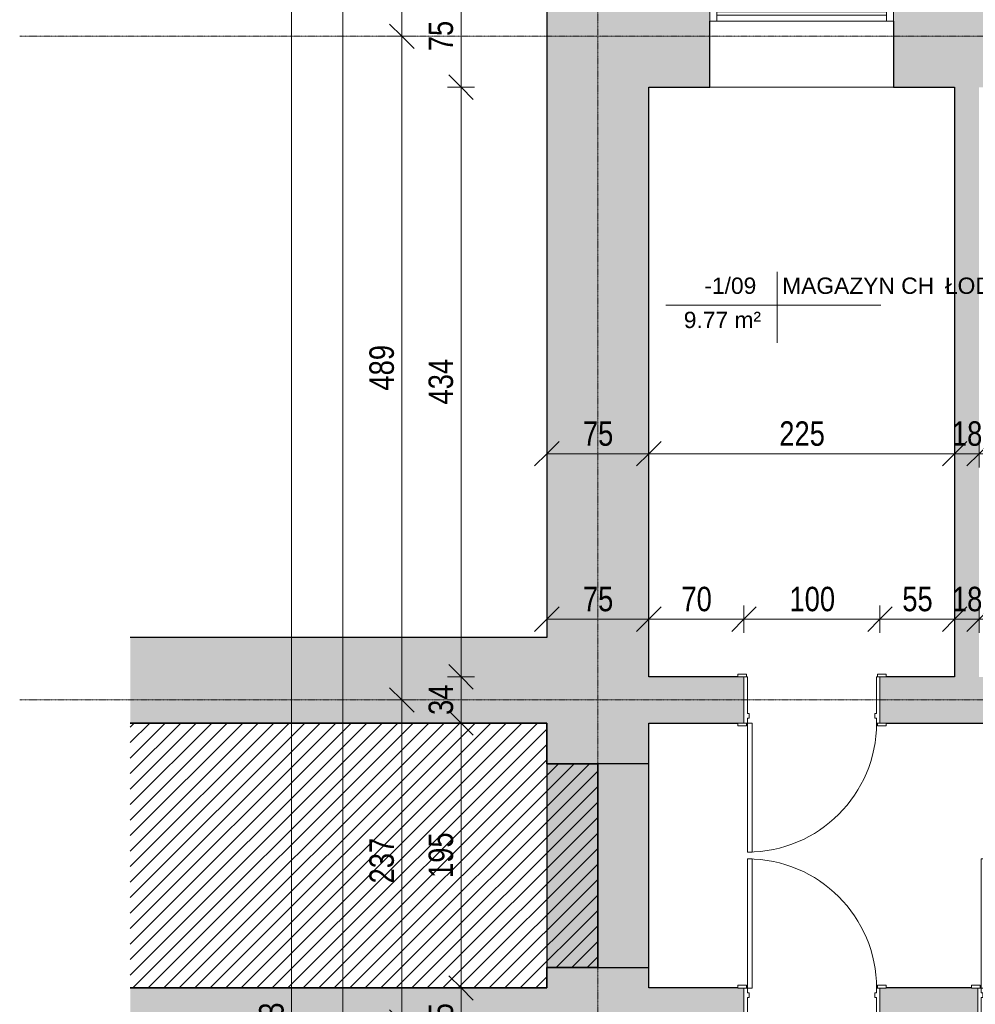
# Model space of a CAD drawing. Header units: centimetres. Extents: x 14733 to 18291, y -10798 to -8444.
# Tile 7 of 25: x 14733 to 15436, y -9593 to -8868. Entities that reach past the tile are written whole.
import ezdxf

# ---------------------------------------------------------------- set-up
doc = ezdxf.new("R2010")
doc.units = ezdxf.units.CM
doc.linetypes.add('Linia siatki', pattern=[0.9925, 0.47, -0.2175, 0.0875, -0.2175])
for name, color, linetype, lineweight in [('A-ANNO-DIMS', 211, 'Continuous', 9), ('A-ANNO-DIMS-100', 211, 'Continuous', 9), ('A-AREA-IDEN', 2, 'Continuous', 9), ('A-DOOR', 31, 'Continuous', 9), ('A-DOOR-FRAM', 31, 'Continuous', 18), ('A-FLOR', 192, 'Continuous', 9), ('A-FLOR-PATT', 8, 'Continuous', 35), ('A-GLAZ', 151, 'Continuous', 9), ('A-WALL', 113, 'Continuous', 9), ('A-WALL-PATT', 111, 'Continuous', 25), ('S-GRID', 1, 'Continuous', 9)]:
    doc.layers.add(name, color=color, linetype=linetype, lineweight=lineweight)
doc.styles.add('Arial_3', font='arial.ttf', dxfattribs={"width": 0.8, "height": 18})
doc.styles.add('Arial_4', font='arial.ttf', dxfattribs={"height": 12})
doc.dimstyles.new('Przekątna_-_1_8_mm_Arial', dxfattribs={"dimscale": 30.48, "dimtxt": 18.364669, "dimasz": 0.590551, "dimexe": 0.328084, "dimexo": 0.0625, "dimgap": 0.016404, "dimtad": 1, "dimdec": 0, "dimdsep": 46, "dimtxsty": 'Arial_3', "dimblk1": 'OBLIQUE', "dimblk2": 'OBLIQUE', "dimsah": 1, "dimcen": 0.09, "dimazin": 0, "dimtfac": 1, "dimtdec": 4, "dimtix": 1, "dimtmove": 0, "dimatfit": 3, "dimfxl": 0.328084, "dimfxlon": 1, "dimtvp": 1, "dimtolj": 1, "dimtzin": 0, "dimarcsym": 2})
doc.dimstyles.new('Przekątna_-_1_8_mm_Arial_1', dxfattribs={"dimscale": 30.48, "dimtxt": 18.364669, "dimasz": 0.590551, "dimexe": 0.328084, "dimexo": 0.0625, "dimgap": 0.016404, "dimtad": 1, "dimdec": 0, "dimdsep": 46, "dimtxsty": 'Arial_3', "dimblk1": 'OBLIQUE', "dimblk2": 'OBLIQUE', "dimsah": 1, "dimcen": 0.09, "dimazin": 0, "dimtfac": 1, "dimtdec": 4, "dimtix": 1, "dimtmove": 0, "dimatfit": 3, "dimfxl": 0.328084, "dimfxlon": 1, "dimtvp": 1, "dimtolj": 1, "dimtzin": 0, "dimarcsym": 2})

# ---------------------------------------------------------------- blocks, each defined once
blk = doc.blocks.new('wewnetrzne dwupanelowe - 900 x 2100mm-408655-1_Poziom piwnicy inwentaryzacja')
at = {"layer": 'A-DOOR', "lineweight": 18}
for p, q in [((47.5, 111.6825), (44, 111.6825)), ((44, 111.6825), (44, 16.6825)), ((47.5, 16.6825), (47.5, 111.6825)), ((44, 16.6825), (47.5, 16.6825))]:
    blk.add_line(p, q, dxfattribs=at)
at = {"layer": 'A-DOOR'}
for p, q in [((-48.135, 18.6825), (-54.635, 18.6825)), ((-54.635, 18.6825), (-54.635, 16.6825)), ((-54.635, 16.6825), (-48.135, 16.6825)), ((-48.135, 16.6825), (-48.135, 18.6825)), ((54.635, 18.6825), (48.135, 18.6825)), ((48.135, 18.6825), (48.135, 16.6825)), ((48.135, 16.6825), (54.635, 16.6825)), ((54.635, 16.6825), (54.635, 18.6825)), ((-48.135, -17.3175), (-54.635, -17.3175)), ((-54.635, -17.3175), (-54.635, -19.3175)), ((-54.635, -19.3175), (-48.135, -19.3175)), ((-48.135, -19.3175), (-48.135, -17.3175)), ((54.635, -17.3175), (48.135, -17.3175)), ((48.135, -17.3175), (48.135, -19.3175)), ((48.135, -19.3175), (54.635, -19.3175)), ((54.635, -19.3175), (54.635, -17.3175))]:
    blk.add_line(p, q, dxfattribs=at)
blk.add_arc((47.5, 16.6825), 95, 90, 180, dxfattribs=at)
at = {"layer": 'A-DOOR-FRAM'}
for p, q in [((-47.5, 16.6825), (-50, 16.6825)), ((-50, 16.6825), (-50, -17.3175)), ((-47.5, 13.1825), (-47.5, 16.6825)), ((47.5, 16.6825), (47.5, 13.1825)), ((50, 16.6825), (47.5, 16.6825)), ((50, -17.3175), (50, 16.6825)), ((-46.23, 13.1825), (-47.5, 13.1825)), ((-47.5, -17.3175), (-47.5, 9.69)), ((-47.5, 9.69), (-46.23, 9.69)), ((-46.23, 9.69), (-46.23, 13.1825)), ((47.5, 13.1825), (46.23, 13.1825)), ((46.23, 13.1825), (46.23, 9.69)), ((46.23, 9.69), (47.5, 9.69)), ((47.5, 9.69), (47.5, -17.3175)), ((-50, -17.3175), (-47.5, -17.3175)), ((47.5, -17.3175), (50, -17.3175))]:
    blk.add_line(p, q, dxfattribs=at)
blk = doc.blocks.new('Aluminum_1 szybowe - Okno w piwnicy 135_145-523481-1_Poziom piwnicy inwentaryzacja')
at = {"layer": 'A-GLAZ', "lineweight": 18}
for p, q in [((-132.08, 25.16), (-137.16, 25.16)), ((-137.16, 25.16), (-137.16, 13.73)), ((-132.08, 13.73), (-132.08, 25.16)), ((-2.16, 25.16), (-7.24, 25.16)), ((-7.24, 25.16), (-7.24, 13.73)), ((-2.16, 13.73), (-2.16, 25.16)), ((-7.24, 20.71), (-132.08, 20.71)), ((-132.08, 20.71), (-132.08, 18.17)), ((-132.08, 18.17), (-7.24, 18.17)), ((-7.24, 18.17), (-7.24, 20.71)), ((-137.16, 13.73), (-132.08, 13.73)), ((-7.24, 13.73), (-2.16, 13.73))]:
    blk.add_line(p, q, dxfattribs=at)
at = {"layer": 'A-GLAZ'}
for p, q in [((-132.08, 25.16), (-7.24, 25.16)), ((-7.24, 13.73), (-132.08, 13.73))]:
    blk.add_line(p, q, dxfattribs=at)
blk = doc.blocks.new('wewnetrzne dwupanelowe - 900 x 2100mm-456959-1_Poziom piwnicy inwentaryzacja')
at = {"layer": 'A-DOOR'}
for p, q in [((-54.635, 24.8175), (-48.135, 24.8175)), ((-54.635, 22.8175), (-54.635, 24.8175)), ((-48.135, 22.8175), (-54.635, 22.8175)), ((-48.135, 24.8175), (-48.135, 22.8175)), ((48.135, 24.8175), (54.635, 24.8175)), ((48.135, 22.8175), (48.135, 24.8175)), ((54.635, 22.8175), (48.135, 22.8175)), ((54.635, 24.8175), (54.635, 22.8175)), ((-54.635, -22.1825), (-48.135, -22.1825)), ((-54.635, -24.1825), (-54.635, -22.1825)), ((-48.135, -24.1825), (-54.635, -24.1825)), ((-48.135, -22.1825), (-48.135, -24.1825)), ((48.135, -22.1825), (54.635, -22.1825)), ((48.135, -24.1825), (48.135, -22.1825)), ((54.635, -24.1825), (48.135, -24.1825)), ((54.635, -22.1825), (54.635, -24.1825))]:
    blk.add_line(p, q, dxfattribs=at)
at = {"layer": 'A-DOOR', "lineweight": 18}
for p, q in [((44, -22.1825), (47.5, -22.1825)), ((44, -117.1825), (44, -22.1825)), ((47.5, -22.1825), (47.5, -117.1825)), ((47.5, -117.1825), (44, -117.1825))]:
    blk.add_line(p, q, dxfattribs=at)
at = {"layer": 'A-DOOR'}
blk.add_arc((47.5, -22.1825), 95, 180, 270, dxfattribs=at)
at = {"layer": 'A-DOOR-FRAM'}
for p, q in [((-50, 22.8175), (-47.5, 22.8175)), ((-50, -22.1825), (-50, 22.8175)), ((-47.5, 22.8175), (-47.5, -15.19)), ((47.5, 22.8175), (50, 22.8175)), ((47.5, -15.19), (47.5, 22.8175)), ((50, 22.8175), (50, -22.1825)), ((-47.5, -15.19), (-46.23, -15.19)), ((-47.5, -18.6825), (-47.5, -22.1825)), ((-46.23, -18.6825), (-47.5, -18.6825)), ((-46.23, -15.19), (-46.23, -18.6825)), ((46.23, -15.19), (47.5, -15.19)), ((46.23, -18.6825), (46.23, -15.19)), ((47.5, -18.6825), (46.23, -18.6825)), ((47.5, -22.1825), (47.5, -18.6825)), ((-47.5, -22.1825), (-50, -22.1825)), ((50, -22.1825), (47.5, -22.1825))]:
    blk.add_line(p, q, dxfattribs=at)
blk = doc.blocks.new('DIMBLOCK57-1_Poziom piwnicy inwentaryzacja')
at = {"layer": 'A-ANNO-DIMS-100'}
for p, q in [((15057.44, -9580.71), (15048.44, -9571.71)), ((15057.44, -9580.71), (15047.44, -9580.71)), ((15057.44, -9625.71), (15057.44, -9580.71)), ((15057.44, -9580.71), (15066.44, -9589.71)), ((15057.44, -9580.71), (15067.44, -9580.71)), ((15057.44, -9625.71), (15048.44, -9616.71)), ((15057.44, -9625.71), (15047.44, -9625.71)), ((15057.44, -9625.71), (15066.44, -9634.71)), ((15057.44, -9625.71), (15067.44, -9625.71))]:
    blk.add_line(p, q, dxfattribs=at)
at = {"layer": 'A-ANNO-DIMS-100', "color": 0, "insert": (15033.57, -9614.23), "char_height": 18, "width": 26.4451, "attachment_point": 1, "rotation": 90, "line_spacing_factor": 0.941778, "style": 'Arial_3'}
blk.add_mtext('45', dxfattribs=at)
blk = doc.blocks.new('_Oblique')
at = {"color": 0, "linetype": 'ByBlock', "lineweight": -2}
blk.add_line((-0.5, -0.5), (0.5, 0.5), dxfattribs=at)
blk = doc.blocks.new('DIMBLOCK58-1_Poziom piwnicy inwentaryzacja')
at = {"layer": 'A-ANNO-DIMS-100'}
for p, q in [((15057.44, -9385.71), (15048.44, -9376.71)), ((15057.44, -9385.71), (15047.44, -9385.71)), ((15057.44, -9580.71), (15057.44, -9385.71)), ((15057.44, -9385.71), (15066.44, -9394.71)), ((15057.44, -9385.71), (15067.44, -9385.71)), ((15057.44, -9580.71), (15048.44, -9571.71)), ((15057.44, -9580.71), (15047.44, -9580.71)), ((15057.44, -9580.71), (15066.44, -9589.71)), ((15057.44, -9580.71), (15067.44, -9580.71))]:
    blk.add_line(p, q, dxfattribs=at)
at = {"layer": 'A-ANNO-DIMS-100', "color": 0, "insert": (15033.57, -9499.74), "char_height": 18, "width": 39.6677, "attachment_point": 1, "rotation": 90, "line_spacing_factor": 0.941778, "style": 'Arial_3'}
blk.add_mtext('195', dxfattribs=at)
blk = doc.blocks.new('DIMBLOCK59-1_Poziom piwnicy inwentaryzacja')
at = {"layer": 'A-ANNO-DIMS-100'}
for p, q in [((15057.44, -9351.71), (15048.44, -9342.71)), ((15057.44, -9351.71), (15047.44, -9351.71)), ((15057.44, -9385.71), (15057.44, -9351.71)), ((15057.44, -9351.71), (15066.44, -9360.71)), ((15057.44, -9351.71), (15067.44, -9351.71)), ((15057.44, -9385.71), (15048.44, -9376.71)), ((15057.44, -9385.71), (15047.44, -9385.71)), ((15057.44, -9385.71), (15066.44, -9394.71)), ((15057.44, -9385.71), (15067.44, -9385.71))]:
    blk.add_line(p, q, dxfattribs=at)
at = {"layer": 'A-ANNO-DIMS-100', "color": 0, "insert": (15033.57, -9379.73), "char_height": 18, "width": 26.4451, "attachment_point": 1, "rotation": 90, "line_spacing_factor": 0.941778, "style": 'Arial_3'}
blk.add_mtext('34', dxfattribs=at)
blk = doc.blocks.new('DIMBLOCK60-1_Poziom piwnicy inwentaryzacja')
at = {"layer": 'A-ANNO-DIMS-100'}
for p, q in [((15057.44, -8917.71), (15048.44, -8908.71)), ((15057.44, -8917.71), (15047.44, -8917.71)), ((15057.44, -9351.71), (15057.44, -8917.71)), ((15057.44, -8917.71), (15066.44, -8926.71)), ((15057.44, -8917.71), (15067.44, -8917.71)), ((15057.44, -9351.71), (15048.44, -9342.71)), ((15057.44, -9351.71), (15047.44, -9351.71)), ((15057.44, -9351.71), (15066.44, -9360.71)), ((15057.44, -9351.71), (15067.44, -9351.71))]:
    blk.add_line(p, q, dxfattribs=at)
at = {"layer": 'A-ANNO-DIMS-100', "color": 0, "insert": (15033.57, -9151.24), "char_height": 18, "width": 39.6677, "attachment_point": 1, "rotation": 90, "line_spacing_factor": 0.941778, "style": 'Arial_3'}
blk.add_mtext('434', dxfattribs=at)
blk = doc.blocks.new('DIMBLOCK61-1_Poziom piwnicy inwentaryzacja')
at = {"layer": 'A-ANNO-DIMS-100'}
for p, q in [((15057.44, -8842.71), (15048.44, -8833.71)), ((15057.44, -8842.71), (15047.44, -8842.71)), ((15057.44, -8917.71), (15057.44, -8842.71)), ((15057.44, -8842.71), (15066.44, -8851.71)), ((15057.44, -8842.71), (15067.44, -8842.71)), ((15057.44, -8917.71), (15048.44, -8908.71)), ((15057.44, -8917.71), (15047.44, -8917.71)), ((15057.44, -8917.71), (15066.44, -8926.71)), ((15057.44, -8917.71), (15067.44, -8917.71))]:
    blk.add_line(p, q, dxfattribs=at)
at = {"layer": 'A-ANNO-DIMS-100', "color": 0, "insert": (15033.57, -8891.23), "char_height": 18, "width": 26.4451, "attachment_point": 1, "rotation": 90, "line_spacing_factor": 0.941778, "style": 'Arial_3'}
blk.add_mtext('75', dxfattribs=at)
blk = doc.blocks.new('DIMBLOCK63-1_Poziom piwnicy inwentaryzacja')
at = {"layer": 'A-ANNO-DIMS-100'}
for p, q in [((15013.9, -8812.71), (15004.9, -8803.71)), ((15013.9, -8812.71), (15003.9, -8812.71)), ((15013.9, -8812.71), (15013.9, -8880.21)), ((15013.9, -8812.71), (15022.9, -8821.71)), ((15013.9, -8812.71), (15023.9, -8812.71)), ((15013.9, -8880.21), (15004.9, -8871.21)), ((15013.9, -8880.21), (15003.9, -8880.21)), ((15013.9, -8880.21), (15022.9, -8889.21)), ((15013.9, -8880.21), (15023.9, -8880.21))]:
    blk.add_line(p, q, dxfattribs=at)
at = {"layer": 'A-ANNO-DIMS-100', "color": 0, "insert": (14990.03, -8857.48), "char_height": 18, "width": 26.4451, "attachment_point": 1, "rotation": 90, "line_spacing_factor": 0.941778, "style": 'Arial_3'}
blk.add_mtext('68', dxfattribs=at)
blk = doc.blocks.new('DIMBLOCK64-1_Poziom piwnicy inwentaryzacja')
at = {"layer": 'A-ANNO-DIMS-100'}
for p, q in [((15013.9, -8880.21), (15004.9, -8871.21)), ((15013.9, -8880.21), (15003.9, -8880.21)), ((15013.9, -8880.21), (15013.9, -9368.71)), ((15013.9, -8880.21), (15022.9, -8889.21)), ((15013.9, -8880.21), (15023.9, -8880.21)), ((15013.9, -9368.71), (15004.9, -9359.71)), ((15013.9, -9368.71), (15003.9, -9368.71)), ((15013.9, -9368.71), (15022.9, -9377.71)), ((15013.9, -9368.71), (15023.9, -9368.71))]:
    blk.add_line(p, q, dxfattribs=at)
at = {"layer": 'A-ANNO-DIMS-100', "color": 0, "insert": (14990.03, -9140.99), "char_height": 18, "width": 39.6677, "attachment_point": 1, "rotation": 90, "line_spacing_factor": 0.941778, "style": 'Arial_3'}
blk.add_mtext('489', dxfattribs=at)
blk = doc.blocks.new('DIMBLOCK65-1_Poziom piwnicy inwentaryzacja')
at = {"layer": 'A-ANNO-DIMS-100'}
for p, q in [((15013.9, -9368.71), (15004.9, -9359.71)), ((15013.9, -9368.71), (15003.9, -9368.71)), ((15013.9, -9368.71), (15013.9, -9605.71)), ((15013.9, -9368.71), (15022.9, -9377.71)), ((15013.9, -9368.71), (15023.9, -9368.71)), ((15013.9, -9605.71), (15004.9, -9596.71)), ((15013.9, -9605.71), (15003.9, -9605.71)), ((15013.9, -9605.71), (15022.9, -9614.71)), ((15013.9, -9605.71), (15023.9, -9605.71))]:
    blk.add_line(p, q, dxfattribs=at)
at = {"layer": 'A-ANNO-DIMS-100', "color": 0, "insert": (14990.03, -9503.74), "char_height": 18, "width": 39.6677, "attachment_point": 1, "rotation": 90, "line_spacing_factor": 0.941778, "style": 'Arial_3'}
blk.add_mtext('237', dxfattribs=at)
blk = doc.blocks.new('DIMBLOCK70-1_Poziom piwnicy inwentaryzacja')
at = {"layer": 'A-ANNO-DIMS-100'}
for p, q in [((14970.61, -8842.71), (14961.61, -8833.71)), ((14970.61, -8842.71), (14960.61, -8842.71)), ((14970.61, -8842.71), (14970.61, -10415.49)), ((14970.61, -8842.71), (14979.61, -8851.71)), ((14970.61, -8842.71), (14980.61, -8842.71)), ((14970.61, -10415.49), (14961.61, -10406.49)), ((14970.61, -10415.49), (14960.61, -10415.49)), ((14970.61, -10415.49), (14979.61, -10424.49)), ((14970.61, -10415.49), (14980.61, -10415.49))]:
    blk.add_line(p, q, dxfattribs=at)
at = {"layer": 'A-ANNO-DIMS-100', "color": 0, "insert": (14946.75, -9651.14), "char_height": 18, "width": 52.8902, "attachment_point": 1, "rotation": 90, "line_spacing_factor": 0.941778, "style": 'Arial_3'}
blk.add_mtext('1573', dxfattribs=at)
blk = doc.blocks.new('DIMBLOCK143-1_Poziom piwnicy inwentaryzacja')
at = {"layer": 'A-ANNO-DIMS-100'}
for p, q in [((15120.62, -9309.28), (15120.62, -9299.28)), ((15120.62, -9309.28), (15129.62, -9300.28)), ((15195.62, -9309.28), (15195.62, -9299.28)), ((15195.62, -9309.28), (15204.62, -9300.28)), ((15120.62, -9309.28), (15111.62, -9318.28)), ((15120.62, -9309.28), (15195.62, -9309.28)), ((15120.62, -9309.28), (15120.62, -9319.28)), ((15195.62, -9309.28), (15186.62, -9318.28)), ((15195.62, -9309.28), (15195.62, -9319.28))]:
    blk.add_line(p, q, dxfattribs=at)
at = {"layer": 'A-ANNO-DIMS-100', "color": 0, "insert": (15147.1, -9285.41), "char_height": 18, "width": 26.4451, "attachment_point": 1, "line_spacing_factor": 0.941778, "style": 'Arial_3'}
blk.add_mtext('75', dxfattribs=at)
blk = doc.blocks.new('DIMBLOCK144-1_Poziom piwnicy inwentaryzacja')
at = {"layer": 'A-ANNO-DIMS-100'}
for p, q in [((15195.62, -9309.28), (15195.62, -9299.28)), ((15195.62, -9309.28), (15204.62, -9300.28)), ((15265.62, -9309.28), (15265.62, -9299.28)), ((15265.62, -9309.28), (15274.62, -9300.28)), ((15195.62, -9309.28), (15186.62, -9318.28)), ((15195.62, -9309.28), (15265.62, -9309.28)), ((15195.62, -9309.28), (15195.62, -9319.28)), ((15265.62, -9309.28), (15256.62, -9318.28)), ((15265.62, -9309.28), (15265.62, -9319.28))]:
    blk.add_line(p, q, dxfattribs=at)
at = {"layer": 'A-ANNO-DIMS-100', "color": 0, "insert": (15219.6, -9285.41), "char_height": 18, "width": 26.4451, "attachment_point": 1, "line_spacing_factor": 0.941778, "style": 'Arial_3'}
blk.add_mtext('70', dxfattribs=at)
blk = doc.blocks.new('DIMBLOCK145-1_Poziom piwnicy inwentaryzacja')
at = {"layer": 'A-ANNO-DIMS-100'}
for p, q in [((15265.62, -9309.28), (15265.62, -9299.28)), ((15265.62, -9309.28), (15274.62, -9300.28)), ((15365.62, -9309.28), (15365.62, -9299.28)), ((15365.62, -9309.28), (15374.62, -9300.28)), ((15265.62, -9309.28), (15256.62, -9318.28)), ((15265.62, -9309.28), (15365.62, -9309.28)), ((15265.62, -9309.28), (15265.62, -9319.28)), ((15365.62, -9309.28), (15356.62, -9318.28)), ((15365.62, -9309.28), (15365.62, -9319.28))]:
    blk.add_line(p, q, dxfattribs=at)
at = {"layer": 'A-ANNO-DIMS-100', "color": 0, "insert": (15299.09, -9285.41), "char_height": 18, "width": 39.6677, "attachment_point": 1, "line_spacing_factor": 0.941778, "style": 'Arial_3'}
blk.add_mtext('100', dxfattribs=at)
blk = doc.blocks.new('DIMBLOCK146-1_Poziom piwnicy inwentaryzacja')
at = {"layer": 'A-ANNO-DIMS-100'}
for p, q in [((15365.62, -9309.28), (15365.62, -9299.28)), ((15365.62, -9309.28), (15374.62, -9300.28)), ((15420.62, -9309.28), (15420.62, -9299.28)), ((15420.62, -9309.28), (15429.62, -9300.28)), ((15365.62, -9309.28), (15356.62, -9318.28)), ((15365.62, -9309.28), (15420.62, -9309.28)), ((15365.62, -9309.28), (15365.62, -9319.28)), ((15420.62, -9309.28), (15411.62, -9318.28)), ((15420.62, -9309.28), (15420.62, -9319.28))]:
    blk.add_line(p, q, dxfattribs=at)
at = {"layer": 'A-ANNO-DIMS-100', "color": 0, "insert": (15382.1, -9285.41), "char_height": 18, "width": 26.4451, "attachment_point": 1, "line_spacing_factor": 0.941778, "style": 'Arial_3'}
blk.add_mtext('55', dxfattribs=at)
blk = doc.blocks.new('DIMBLOCK147-1_Poziom piwnicy inwentaryzacja')
at = {"layer": 'A-ANNO-DIMS-100'}
for p, q in [((15420.62, -9309.28), (15420.62, -9299.28)), ((15420.62, -9309.28), (15429.62, -9300.28)), ((15438.62, -9309.28), (15438.62, -9299.28)), ((15438.62, -9309.28), (15447.62, -9300.28)), ((15420.62, -9309.28), (15411.62, -9318.28)), ((15420.62, -9309.28), (15438.62, -9309.28)), ((15420.62, -9309.28), (15420.62, -9319.28)), ((15438.62, -9309.28), (15429.62, -9318.28)), ((15438.62, -9309.28), (15438.62, -9319.28))]:
    blk.add_line(p, q, dxfattribs=at)
at = {"layer": 'A-ANNO-DIMS-100', "color": 0, "insert": (15418.6, -9285.41), "char_height": 18, "width": 26.4451, "attachment_point": 1, "line_spacing_factor": 0.941778, "style": 'Arial_3'}
blk.add_mtext('18', dxfattribs=at)
blk = doc.blocks.new('DIMBLOCK148-1_Poziom piwnicy inwentaryzacja')
at = {"layer": 'A-ANNO-DIMS-100'}
for p, q in [((15438.62, -9309.28), (15438.62, -9299.28)), ((15438.62, -9309.28), (15447.62, -9300.28)), ((15501.62, -9309.28), (15501.62, -9299.28)), ((15501.62, -9309.28), (15510.62, -9300.28)), ((15438.62, -9309.28), (15429.62, -9318.28)), ((15438.62, -9309.28), (15501.62, -9309.28)), ((15438.62, -9309.28), (15438.62, -9319.28)), ((15501.62, -9309.28), (15492.62, -9318.28)), ((15501.62, -9309.28), (15501.62, -9319.28))]:
    blk.add_line(p, q, dxfattribs=at)
at = {"layer": 'A-ANNO-DIMS-100', "color": 0, "insert": (15459.1, -9285.41), "char_height": 18, "width": 26.4451, "attachment_point": 1, "line_spacing_factor": 0.941778, "style": 'Arial_3'}
blk.add_mtext('63', dxfattribs=at)
blk = doc.blocks.new('DIMBLOCK192-1_Poziom piwnicy inwentaryzacja')
at = {"layer": 'A-ANNO-DIMS-100'}
for p, q in [((15120.62, -9187.5), (15120.62, -9177.5)), ((15120.62, -9187.5), (15129.62, -9178.5)), ((15195.62, -9187.5), (15195.62, -9177.5)), ((15195.62, -9187.5), (15204.62, -9178.5)), ((15120.62, -9187.5), (15111.62, -9196.5)), ((15120.62, -9187.5), (15195.62, -9187.5)), ((15120.62, -9187.5), (15120.62, -9197.5)), ((15195.62, -9187.5), (15186.62, -9196.5)), ((15195.62, -9187.5), (15195.62, -9197.5))]:
    blk.add_line(p, q, dxfattribs=at)
at = {"layer": 'A-ANNO-DIMS-100', "color": 0, "insert": (15147.1, -9163.63), "char_height": 18, "width": 26.4451, "attachment_point": 1, "line_spacing_factor": 0.941778, "style": 'Arial_3'}
blk.add_mtext('75', dxfattribs=at)
blk = doc.blocks.new('DIMBLOCK193-1_Poziom piwnicy inwentaryzacja')
at = {"layer": 'A-ANNO-DIMS-100'}
for p, q in [((15195.62, -9187.5), (15195.62, -9177.5)), ((15195.62, -9187.5), (15204.62, -9178.5)), ((15420.62, -9187.5), (15420.62, -9177.5)), ((15420.62, -9187.5), (15429.62, -9178.5)), ((15195.62, -9187.5), (15186.62, -9196.5)), ((15195.62, -9187.5), (15420.62, -9187.5)), ((15195.62, -9187.5), (15195.62, -9197.5)), ((15420.62, -9187.5), (15411.62, -9196.5)), ((15420.62, -9187.5), (15420.62, -9197.5))]:
    blk.add_line(p, q, dxfattribs=at)
at = {"layer": 'A-ANNO-DIMS-100', "color": 0, "insert": (15291.59, -9163.63), "char_height": 18, "width": 39.6677, "attachment_point": 1, "line_spacing_factor": 0.941778, "style": 'Arial_3'}
blk.add_mtext('225', dxfattribs=at)
blk = doc.blocks.new('DIMBLOCK194-1_Poziom piwnicy inwentaryzacja')
at = {"layer": 'A-ANNO-DIMS-100'}
for p, q in [((15420.62, -9187.5), (15420.62, -9177.5)), ((15420.62, -9187.5), (15429.62, -9178.5)), ((15438.62, -9187.5), (15438.62, -9177.5)), ((15438.62, -9187.5), (15447.62, -9178.5)), ((15420.62, -9187.5), (15411.62, -9196.5)), ((15420.62, -9187.5), (15438.62, -9187.5)), ((15420.62, -9187.5), (15420.62, -9197.5)), ((15438.62, -9187.5), (15429.62, -9196.5)), ((15438.62, -9187.5), (15438.62, -9197.5))]:
    blk.add_line(p, q, dxfattribs=at)
at = {"layer": 'A-ANNO-DIMS-100', "color": 0, "insert": (15418.6, -9163.63), "char_height": 18, "width": 26.4451, "attachment_point": 1, "line_spacing_factor": 0.941778, "style": 'Arial_3'}
blk.add_mtext('18', dxfattribs=at)
blk = doc.blocks.new('DIMBLOCK195-1_Poziom piwnicy inwentaryzacja')
at = {"layer": 'A-ANNO-DIMS-100'}
for p, q in [((15438.62, -9187.5), (15438.62, -9177.5)), ((15438.62, -9187.5), (15447.62, -9178.5)), ((15501.62, -9187.5), (15501.62, -9177.5)), ((15501.62, -9187.5), (15510.62, -9178.5)), ((15438.62, -9187.5), (15429.62, -9196.5)), ((15438.62, -9187.5), (15501.62, -9187.5)), ((15438.62, -9187.5), (15438.62, -9197.5)), ((15501.62, -9187.5), (15492.62, -9196.5)), ((15501.62, -9187.5), (15501.62, -9197.5))]:
    blk.add_line(p, q, dxfattribs=at)
at = {"layer": 'A-ANNO-DIMS-100', "color": 0, "insert": (15459.1, -9163.63), "char_height": 18, "width": 26.4451, "attachment_point": 1, "line_spacing_factor": 0.941778, "style": 'Arial_3'}
blk.add_mtext('63', dxfattribs=at)
blk = doc.blocks.new('DIMBLOCK296-1_Poziom piwnicy inwentaryzacja')
at = {"layer": 'A-ANNO-DIMS-100'}
for p, q in [((14932.76, -8812.71), (14923.76, -8803.71)), ((14932.76, -8812.71), (14922.76, -8812.71)), ((14932.76, -8812.71), (14932.76, -10415.49)), ((14932.76, -8812.71), (14941.76, -8821.71)), ((14932.76, -8812.71), (14942.76, -8812.71)), ((14932.76, -10415.49), (14923.76, -10406.49)), ((14932.76, -10415.49), (14922.76, -10415.49)), ((14932.76, -10415.49), (14941.76, -10424.49)), ((14932.76, -10415.49), (14942.76, -10415.49))]:
    blk.add_line(p, q, dxfattribs=at)
at = {"layer": 'A-ANNO-DIMS-100', "color": 0, "insert": (14908.89, -9636.14), "char_height": 18, "width": 52.8902, "attachment_point": 1, "rotation": 90, "line_spacing_factor": 0.941778, "style": 'Arial_3'}
blk.add_mtext('1603', dxfattribs=at)
blk = doc.blocks.new('Etyk_pom_1_mala - Etyk_pom_1_mala-219433-1_Poziom piwnicy inwentaryzacja')
at = {"layer": 'A-AREA-IDEN'}
for p, q in [((-0.0958, 0.1444), (-0.0958, -0.3781)), ((-0.9154, -0.1015), (0.6661, -0.1015))]:
    blk.add_line(p, q, dxfattribs=at)

msp = doc.modelspace()

# ---------------------------------------------------------------- hatches: boundary and pattern name
at = {"layer": 'A-FLOR-PATT', "lineweight": 9}
h = msp.add_hatch(dxfattribs=at)
h.set_pattern_fill('FP_1', color=256, style=0, pattern_type=2)
h.set_pattern_definition([(45, (0, 0), (-5.7028162, 5.7028162), [])])
h.paths.add_polyline_path([(15120.62, -9580.71), (15120.62, -9565.71), (15158.12, -9565.71), (15158.12, -9415.71), (15120.62, -9415.71), (15120.62, -9385.71), (14814.07, -9385.71), (14814.07, -9580.71)])
at = {"layer": 'A-WALL-PATT', "lineweight": 9}
for points in [[(15195.62, -10415.49), (15195.62, -8842.71), (15120.62, -8842.71), (15120.62, -10415.49)], [(15420.62, -9351.71), (15438.62, -9351.71), (15438.62, -8917.71), (15420.62, -8917.71), (15420.62, -9295.58)], [(15120.62, -9385.71), (15120.62, -9322.71), (14814.07, -9322.71), (14814.07, -9385.71)], [(15195.62, -9565.71), (15195.62, -9415.71), (15120.62, -9415.71), (15120.62, -9565.71)], [(15120.62, -9630.71), (15120.62, -9580.71), (14814.07, -9580.71), (14814.07, -9630.71)]]:
    msp.add_hatch(color=256, dxfattribs=at).paths.add_polyline_path(points)
h = msp.add_hatch(color=256, dxfattribs=at)
h.paths.add_polyline_path([(16103.62, -8917.71), (16193.62, -8917.71), (16193.62, -8842.71), (15920.12, -8842.71), (15920.12, -8917.71), (16097.62, -8917.71)])
h.paths.add_polyline_path([(15648.62, -8917.71), (15785.12, -8917.71), (15785.12, -8842.71), (15621.12, -8842.71), (15621.12, -8917.71)])
h.paths.add_polyline_path([(15486.12, -8917.71), (15486.12, -8842.71), (15375.62, -8842.71), (15375.62, -8917.71), (15438.62, -8917.71)])
h.paths.add_polyline_path([(15195.62, -8917.71), (15240.62, -8917.71), (15240.62, -8842.71), (15195.62, -8842.71), (15195.62, -8869.14)])
h = msp.add_hatch(color=256, dxfattribs=at)
h.paths.add_polyline_path([(16033.62, -9385.71), (16033.62, -9351.71), (15953.62, -9351.71), (15953.62, -9385.71), (16028.99, -9385.71)])
h.paths.add_polyline_path([(16138.26, -9385.71), (16193.62, -9385.71), (16193.62, -9351.71), (16133.62, -9351.71), (16133.62, -9385.71)])
h.paths.add_polyline_path([(15601.62, -9385.71), (15853.62, -9385.71), (15853.62, -9351.71), (15601.62, -9351.71), (15601.62, -9382.21)])
h.paths.add_polyline_path([(15496.99, -9385.71), (15501.62, -9385.71), (15501.62, -9351.71), (15365.62, -9351.71), (15365.62, -9385.71), (15442.68, -9385.71)])
h.paths.add_polyline_path([(15265.62, -9385.71), (15265.62, -9351.71), (15195.62, -9351.71), (15195.62, -9385.71), (15260.99, -9385.71)])
h = msp.add_hatch(color=256, dxfattribs=at)
h.paths.add_polyline_path([(15925.26, -9625.71), (16193.62, -9625.71), (16193.62, -9580.71), (15920.62, -9580.71), (15920.62, -9625.71)])
h.paths.add_polyline_path([(15652.22, -9625.71), (15820.62, -9625.71), (15820.62, -9580.71), (15537.62, -9580.71), (15537.62, -9625.71), (15542.26, -9625.71)])
h.paths.add_polyline_path([(15395.62, -9625.71), (15437.62, -9625.71), (15437.62, -9580.71), (15365.62, -9580.71), (15365.62, -9625.71), (15370.26, -9625.71)])
h.paths.add_polyline_path([(15265.62, -9625.71), (15265.62, -9580.71), (15195.62, -9580.71), (15195.62, -9625.71), (15260.99, -9625.71)])

# ---------------------------------------------------------------- linework, layer by layer
at = {"layer": 'A-FLOR', "lineweight": 35}
for p, q in [((15120.62, -9385.71), (14814.07, -9385.71)), ((15120.62, -9415.71), (15120.62, -9385.71)), ((15158.12, -9415.71), (15120.62, -9415.71)), ((15158.12, -9565.71), (15158.12, -9415.71)), ((15120.62, -9565.71), (15158.12, -9565.71)), ((15120.62, -9580.71), (15120.62, -9565.71)), ((14814.07, -9580.71), (15120.62, -9580.71))]:
    msp.add_line(p, q, dxfattribs=at)
at = {"layer": 'A-WALL', "lineweight": 25}
for p, q in [((15120.62, -8842.71), (15120.62, -9322.71)), ((15240.62, -8917.71), (15240.62, -8869.14)), ((15375.62, -8869.14), (15375.62, -8917.71)), ((15195.62, -9351.71), (15195.62, -8917.71)), ((15195.62, -8917.71), (15240.62, -8917.71)), ((15375.62, -8917.71), (15420.62, -8917.71)), ((15420.62, -8917.71), (15420.62, -9351.71)), ((15120.62, -9322.71), (14814.07, -9322.71)), ((15260.99, -9351.71), (15195.62, -9351.71)), ((15420.62, -9351.71), (15370.26, -9351.71)), ((15195.62, -9580.71), (15195.62, -9385.71)), ((15195.62, -9385.71), (15260.99, -9385.71)), ((15370.26, -9385.71), (15496.99, -9385.71)), ((15120.62, -9415.71), (15120.62, -9565.71)), ((15195.62, -9415.71), (15158.12, -9415.71)), ((15158.12, -9565.71), (15195.62, -9565.71)), ((15260.99, -9580.71), (15195.62, -9580.71)), ((15432.99, -9580.71), (15370.26, -9580.71))]:
    msp.add_line(p, q, dxfattribs=at)
at = {"layer": 'A-WALL'}
msp.add_line((15375.62, -8917.71), (15240.62, -8917.71), dxfattribs=at)
at = {"layer": 'S-GRID', "linetype": 'Linia siatki'}
for p, q in [((15158.12, -8503.99), (15158.12, -10737.87)), ((14732.76, -8880.21), (18230.94, -8880.21)), ((14732.76, -9368.71), (18230.94, -9368.71))]:
    msp.add_line(p, q, dxfattribs=at)

# ---------------------------------------------------------------- block references
at = {"layer": 'A-AREA-IDEN', "xscale": 99.99999999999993, "yscale": 99.99999999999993, "zscale": 99.99999999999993}
msp.add_blockref('Etyk_pom_1_mala - Etyk_pom_1_mala-219433-1_Poziom piwnicy inwentaryzacja', (15299.66, -9067.98), dxfattribs=at)
at = {"layer": 'A-DOOR', "rotation": 180}
for name, p in [('wewnetrzne dwupanelowe - 900 x 2100mm-408655-1_Poziom piwnicy inwentaryzacja', (15315.62, -9369.03)), ('wewnetrzne dwupanelowe - 900 x 2100mm-456959-1_Poziom piwnicy inwentaryzacja', (15315.62, -9602.9)), ('wewnetrzne dwupanelowe - 900 x 2100mm-456959-1_Poziom piwnicy inwentaryzacja', (15487.62, -9602.9))]:
    msp.add_blockref(name, p, dxfattribs=at)
at = {"layer": 'A-GLAZ'}
msp.add_blockref('Aluminum_1 szybowe - Okno w piwnicy 135_145-523481-1_Poziom piwnicy inwentaryzacja', (15377.78, -8882.87), dxfattribs=at)

# ---------------------------------------------------------------- texts
at = {"layer": 'A-AREA-IDEN', "char_height": 12, "attachment_point": 1, "style": 'Arial_4'}
for s, insert, width in [('-1/09', (15236.47, -9057.81), 49.7046), ('MAGAZYN CH', (15293.75, -9057.81), 145.1054), ('ŁODNICZY', (15413.47, -9057.81), 110.6329), ('9.77 m²', (15221.33, -9082.98), 73.7552)]:
    msp.add_mtext(s, dxfattribs=dict(at, insert=insert, width=width))

# ---------------------------------------------------------------- dimensions: what is measured, and where the dimension line sits
at = {"layer": 'A-ANNO-DIMS'}
for base, p1, p2, dimstyle, override, picture, middle in [((14932.76, -10415.49), (14942.76, -8812.71), (14942.76, -10415.49), 'Przekątna_-_1_8_mm_Arial_1', {"dimpost": '<>', "dimfxl": 1602.774794}, 'DIMBLOCK296-1_Poziom piwnicy inwentaryzacja', (14923.06, -9614.1)), ((15013.89786259, -8880.2148915), (15023.89786259, -8812.7148915), (15023.89786259, -8880.2148915), 'Przekątna_-_1_8_mm_Arial', {"dimpost": '<>', "dimfxl": 67.5}, 'DIMBLOCK63-1_Poziom piwnicy inwentaryzacja', (15004.20754876, -8846.4648915)), ((14970.61, -10415.49), (14980.61, -8842.71), (14980.61, -10415.49), 'Przekątna_-_1_8_mm_Arial', {"dimpost": '<>', "dimfxl": 1572.774794}, 'DIMBLOCK70-1_Poziom piwnicy inwentaryzacja', (14960.92, -9629.1)), ((15057.44, -8842.71), (15067.44, -8917.71), (15067.44, -8842.71), 'Przekątna_-_1_8_mm_Arial', {"dimpost": '<>', "dimfxl": 75}, 'DIMBLOCK61-1_Poziom piwnicy inwentaryzacja', (15047.78, -8880.21)), ((15013.89786259, -9368.7148915), (15023.89786259, -8880.2148915), (15023.89786259, -9368.7148915), 'Przekątna_-_1_8_mm_Arial', {"dimpost": '<>', "dimfxl": 488.5}, 'DIMBLOCK64-1_Poziom piwnicy inwentaryzacja', (15004.20754876, -9124.4648915)), ((15057.44, -8917.71), (15067.44, -9351.71), (15067.44, -8917.71), 'Przekątna_-_1_8_mm_Arial', {"dimpost": '<>', "dimfxl": 434}, 'DIMBLOCK60-1_Poziom piwnicy inwentaryzacja', (15047.74, -9134.71)), ((15057.44, -9351.71), (15067.44, -9385.71), (15067.44, -9351.71), 'Przekątna_-_1_8_mm_Arial', {"dimpost": '<>', "dimfxl": 34}, 'DIMBLOCK59-1_Poziom piwnicy inwentaryzacja', (15047.74, -9368.71)), ((15013.9, -9605.71), (15023.9, -9368.71), (15023.9, -9605.71), 'Przekątna_-_1_8_mm_Arial', {"dimpost": '<>', "dimfxl": 237}, 'DIMBLOCK65-1_Poziom piwnicy inwentaryzacja', (15004.2, -9487.21)), ((15057.44, -9385.71), (15067.44, -9580.71), (15067.44, -9385.71), 'Przekątna_-_1_8_mm_Arial', {"dimpost": '<>', "dimfxl": 195}, 'DIMBLOCK58-1_Poziom piwnicy inwentaryzacja', (15047.75, -9483.21)), ((15057.44, -9580.71), (15067.44, -9625.71), (15067.44, -9580.71), 'Przekątna_-_1_8_mm_Arial', {"dimpost": '<>', "dimfxl": 45}, 'DIMBLOCK57-1_Poziom piwnicy inwentaryzacja', (15047.78, -9603.21))]:
    dim = msp.add_linear_dim(base=base, p1=p1, p2=p2, angle=90, dimstyle=dimstyle, override=override, dxfattribs=at)
    dim.commit()
    dim.dimension.update_dxf_attribs({"geometry": picture, "text_midpoint": middle})
for base, p1, p2, override, picture, middle in [((15195.62, -9187.5), (15120.62, -9177.5), (15195.62, -9177.5), {"dimpost": '<>', "dimfxl": 75}, 'DIMBLOCK192-1_Poziom piwnicy inwentaryzacja', (15158.12, -9177.85)), ((15420.62, -9187.5), (15195.62, -9177.5), (15420.62, -9177.5), {"dimpost": '<>', "dimfxl": 225}, 'DIMBLOCK193-1_Poziom piwnicy inwentaryzacja', (15308.12, -9177.81)), ((15438.62, -9187.5), (15420.62, -9177.5), (15438.62, -9177.5), {"dimpost": '<>', "dimfxl": 18}, 'DIMBLOCK194-1_Poziom piwnicy inwentaryzacja', (15429.62, -9177.81)), ((15501.62, -9187.5), (15438.62, -9177.5), (15501.62, -9177.5), {"dimpost": '<>', "dimfxl": 63}, 'DIMBLOCK195-1_Poziom piwnicy inwentaryzacja', (15470.12, -9177.8)), ((15195.62, -9309.28), (15120.62, -9299.28), (15195.62, -9299.28), {"dimpost": '<>', "dimfxl": 75}, 'DIMBLOCK143-1_Poziom piwnicy inwentaryzacja', (15158.12, -9299.62)), ((15265.62, -9309.28), (15195.62, -9299.28), (15265.62, -9319.28), {"dimpost": '<>', "dimfxl": 72.801099}, 'DIMBLOCK144-1_Poziom piwnicy inwentaryzacja', (15230.62, -9299.59)), ((15365.62, -9309.28), (15265.62, -9319.28), (15365.62, -9319.28), {"dimpost": '<>', "dimfxl": 100}, 'DIMBLOCK145-1_Poziom piwnicy inwentaryzacja', (15315.62, -9299.59)), ((15420.62, -9309.28), (15365.62, -9319.28), (15420.62, -9299.28), {"dimpost": '<>', "dimfxl": 58.5235}, 'DIMBLOCK146-1_Poziom piwnicy inwentaryzacja', (15393.12, -9299.62)), ((15438.62, -9309.28), (15420.62, -9299.28), (15438.62, -9299.28), {"dimpost": '<>', "dimfxl": 18}, 'DIMBLOCK147-1_Poziom piwnicy inwentaryzacja', (15429.62, -9299.59)), ((15501.62, -9309.28), (15438.62, -9299.28), (15501.62, -9319.28), {"dimpost": '<>', "dimfxl": 66.098411}, 'DIMBLOCK148-1_Poziom piwnicy inwentaryzacja', (15470.12, -9299.58))]:
    dim = msp.add_linear_dim(base=base, p1=p1, p2=p2, dimstyle='Przekątna_-_1_8_mm_Arial', override=override, dxfattribs=at)
    dim.commit()
    dim.dimension.update_dxf_attribs({"geometry": picture, "text_midpoint": middle})

doc.saveas('drawing.dxf')
